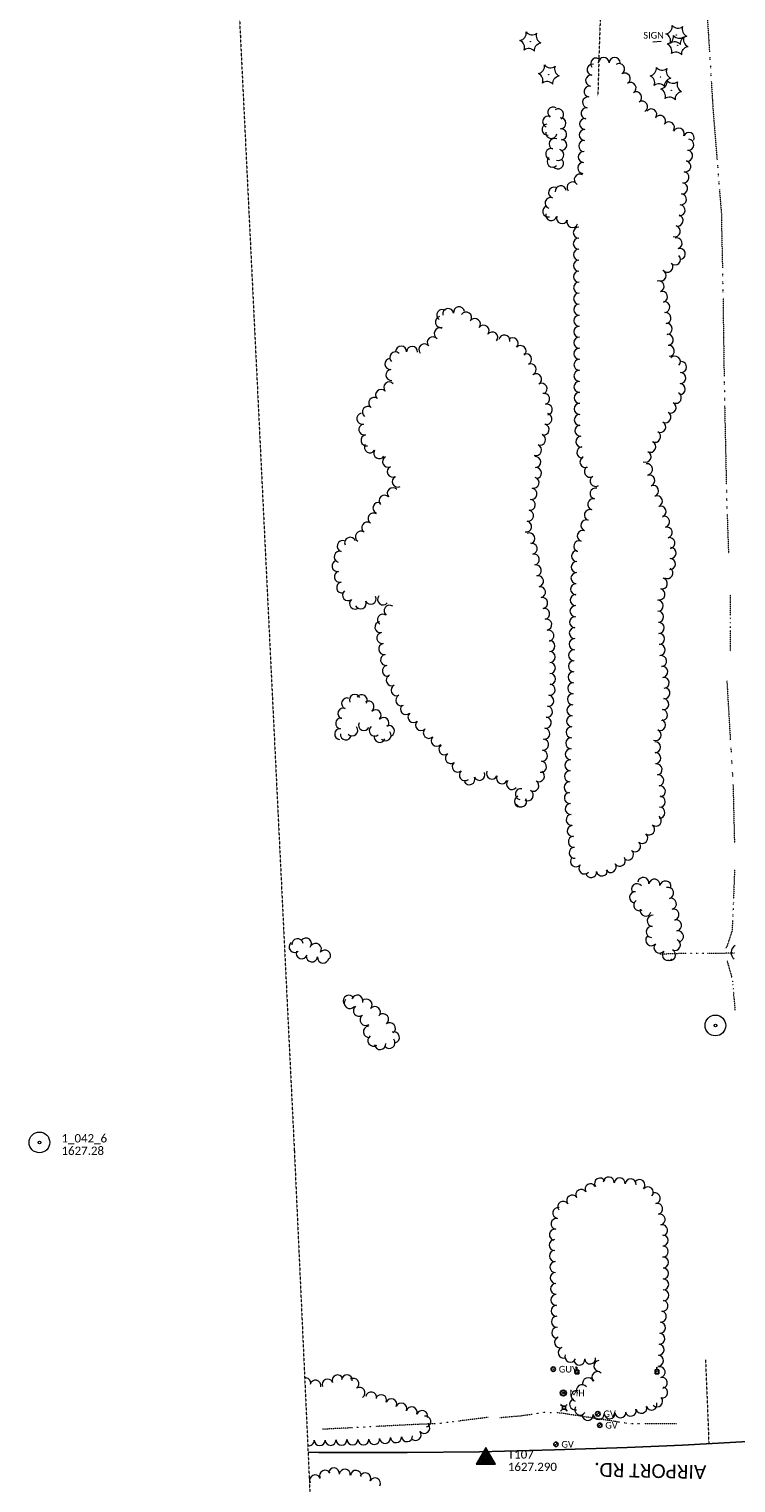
# Model space of a CAD drawing. Extents: x 386237 to 390135, y 96958 to 113752.
# Tile 104 of 116: x 387679 to 388192, y 110631 to 111684. Entities that reach past the tile are written whole.
import ezdxf
from ezdxf.enums import TextEntityAlignment as Align
from ezdxf.lldxf.tags import DXFTag

# ---------------------------------------------------------------- set-up
doc = ezdxf.new("R2010")
doc.units = 0
doc.header["$MEASUREMENT"] = 0
doc.linetypes.add('Wisdot3', pattern=[0.1875, 0.125, -0.0625])
doc.linetypes.add('Wisdot6', pattern=[0.375, 0.125, -0.0625, 0.03125, -0.0625, 0.03125, -0.0625])
for name, color, linetype, lineweight in [('E_DRN', 41, 'Continuous', 18), ('E_DWY', 51, 'Wisdot3', 18), ('E_LAND_Vegetation', 81, 'Continuous', 18), ('E_MAP_Control', 131, 'Continuous', 18), ('E_MAP_Limits', 81, 'Wisdot3', 18), ('E_MAP_PassPoints', 41, 'Continuous', 18), ('E_RDWY', 21, 'Continuous', 25), ('E_RDWY_Name', 21, 'Continuous', 18), ('E_SGN', 21, 'Continuous', 18), ('E_UTL_AG_Bold', 31, 'Continuous', 25), ('E_UTL_EGuyWire', 201, 'Continuous', 25), ('E_UTL_EPowerPole', 231, 'Eelec', 25), ('E_UTL_G', 51, 'Continuous', 25), ('E_UTL_MH', 31, 'Continuous', 18), ('E_WTR', 131, 'Wisdot6', 18)]:
    doc.layers.add(name, color=color, linetype=linetype, lineweight=lineweight)
doc.styles.add('CalibriLight', font='calibril.ttf')
tags = doc.linetypes.add('Eelec', pattern='A,0.275,-0.05,["E",CalibriLight,S=0.07,R=0,X=-0.025,Y=-0.035],-0.05,0.875', length=1.25).pattern_tags.tags
tags[6] = DXFTag(74, 10)

# ---------------------------------------------------------------- blocks, each defined once
blk = doc.blocks.new('TP')
at = {"color": 0, "linetype": 'ByBlock', "lineweight": -2, "transparency": 16777216, "flags": 128}
for points in [[(6.9, -4.1), (0, 7.9), (-7.1, -4.1)], [(5.8, -3.4), (0, 6.6), (-6, -3.4)], [(4.8, -2.8), (0, 5.5), (-4.8, -2.8)], [(3.7, -2.1), (0, 4.2), (-3.7, -2.1)], [(2.6, -1.5), (0, 3), (-2.6, -1.5)], [(1.5, -0.9), (0, 1.7), (-1.5, -0.9)], [(0.4, -0.2), (0, 0.4), (-0.4, -0.2)]]:
    blk.add_lwpolyline(points, close=True, dxfattribs=at)
blk = doc.blocks.new('PP')
at = {"layer": 'E_MAP_PassPoints', "lineweight": 0}
for radius in [7.5, 0.96]:
    blk.add_circle((0, 0), radius, dxfattribs=at)
blk = doc.blocks.new('CULV')
at = {"color": 0, "linetype": 'ByBlock', "lineweight": -2, "transparency": 16777216}
blk.add_arc((0, 12.3), 12.3, 216.8699, 323.1301, dxfattribs=at)
blk = doc.blocks.new('GUY')
at = {"color": 0, "linetype": 'ByBlock', "lineweight": -2, "transparency": 16777216}
for radius in [4, 0.5]:
    blk.add_circle((0, 0), radius, dxfattribs=at)
at = {"color": 0, "linetype": 'ByBlock', "lineweight": -2, "transparency": 16777216, "style": 'CalibriLight'}
blk.add_text('GUY', height=12, dxfattribs=at).set_placement((10, 0), align=Align.MIDDLE_LEFT)
blk = doc.blocks.new('GV')
at = {"color": 0, "linetype": 'ByBlock', "lineweight": -2, "transparency": 16777216}
blk.add_line((-2.8, -2.8), (2.8, 2.8), dxfattribs=at)
blk.add_circle((0, 0), 4, dxfattribs=at)
at = {"color": 0, "linetype": 'ByBlock', "lineweight": -2, "transparency": 16777216, "style": 'CalibriLight'}
blk.add_text('GV', height=12, dxfattribs=at).set_placement((10, 0), align=Align.MIDDLE_LEFT)
blk = doc.blocks.new('MH')
at = {"color": 0, "linetype": 'ByBlock', "lineweight": -2, "transparency": 16777216}
for radius in [5, 4, 1.5]:
    blk.add_circle((0, 0), radius, dxfattribs=at)
at = {"color": 0, "linetype": 'ByBlock', "lineweight": -2, "transparency": 16777216, "style": 'CalibriLight'}
blk.add_text('MH', height=10.8, dxfattribs=at).set_placement((10, 0), align=Align.MIDDLE_LEFT)
blk = doc.blocks.new('PED')
at = {"color": 0, "linetype": 'ByBlock', "lineweight": -2, "transparency": 16777216}
for p, q in [((-2.5, 2.5), (-5.3, 5.3)), ((2.5, 2.5), (5.3, 5.3)), ((-2.5, -2.5), (-5.3, -5.3)), ((2.5, -2.5), (5.3, -5.3))]:
    blk.add_line(p, q, dxfattribs=at)
at = {"color": 0, "linetype": 'ByBlock', "lineweight": -2, "transparency": 16777216, "flags": 128}
blk.add_lwpolyline([(-2.5, -2.5), (2.5, -2.5), (2.5, 2.5), (-2.5, 2.5)], close=True, dxfattribs=at)
blk = doc.blocks.new('CTRE')
at = {"color": 0, "linetype": 'ByBlock', "lineweight": -2, "transparency": 16777216}
blk.add_circle((0, 0), 0.223, dxfattribs=at)
for centre, start, end in [((-12, 9), 280.2067, 5.9716), ((-13.8, -5.9), 340.2113, 65.9762), ((1.8, 14.9), 220.2113, 305.9762), ((13.8, 5.9), 160.2113, 245.9762), ((-1.8, -14.9), 40.2113, 125.9762)]:
    blk.add_arc(centre, 7.87, start, end, dxfattribs=at)
at = {"color": 0, "linetype": 'ByBlock', "lineweight": -2, "transparency": 16777216, "extrusion": (0, 0, -1)}
blk.add_arc((-12, -9), 7.87, 354.0728, 79.7489, dxfattribs=at)
blk = doc.blocks.new('PPOL')
at = {"color": 0, "linetype": 'ByBlock', "lineweight": -2, "transparency": 16777216}
blk.add_line((-0.1, 4.5), (-0.1, 11.6), dxfattribs=at)
at = {"color": 0, "linetype": 'ByBlock', "lineweight": -2, "transparency": 16777216, "flags": 128}
blk.add_lwpolyline([(-4.6, -4.5), (4.4, -4.5), (4.4, 4.5), (-4.6, 4.5)], close=True, dxfattribs=at)
at = {"color": 0, "linetype": 'ByBlock', "lineweight": -2, "transparency": 16777216}
blk.add_circle((0, 0), 0.582, dxfattribs=at)
blk = doc.blocks.new('SIGN')
at = {"color": 0, "linetype": 'ByBlock', "lineweight": -2, "transparency": 16777216, "style": 'CalibriLight'}
blk.add_text('SIGN', height=12, dxfattribs=at).set_placement((0, 0), align=Align.MIDDLE_CENTER)

msp = doc.modelspace()

# ---------------------------------------------------------------- linework, layer by layer
at = {"layer": 'E_DWY', "flags": 128}
for points in [[(388094.3, 111717.8), (388092.5, 111669.2), (388091.6, 111635.5)], [(388169.6, 110720.7), (388171.6, 110672.3), (388172, 110659.8)]]:
    msp.add_lwpolyline(points, dxfattribs=at)
at = {"layer": 'E_LAND_Vegetation'}
for centre, radius, start, end in [((388095.8, 111659.7), 3.99, 359.9711, 179.9557), ((388103.8, 111659.7), 3.99, 359.9711, 179.9557), ((388087.8, 111654.8), 3.99, 82.1643, 262.1489), ((388090.4, 111659.2), 3.99, 39.2727, 219.2574), ((388107, 111655.2), 3.99, 301.3782, 121.3629), ((388085.6, 111639), 3.99, 82.1643, 262.1489), ((388086.7, 111646.9), 3.99, 82.1643, 262.1489), ((388111.1, 111648.4), 3.99, 301.3782, 121.3629), ((388115.3, 111641.6), 3.99, 301.3782, 121.3629), ((388084.5, 111631.1), 3.99, 82.1643, 262.1489), ((388119.4, 111634.8), 3.99, 301.3782, 121.3629), ((388123.6, 111628), 3.99, 301.3782, 121.3629), ((388059.3, 111623.8), 4.01, 56.846, 236.8307), ((388062.8, 111622.4), 4.01, 303.3066, 123.2913), ((388083.4, 111623.2), 3.99, 82.1643, 262.1489), ((388130.3, 111622.4), 3.99, 323.6817, 143.6664), ((388136.7, 111617.7), 3.99, 323.6817, 143.6664), ((388055.1, 111611.4), 4.01, 98.0989, 278.0836), ((388055.6, 111617.1), 4.01, 67.1555, 247.1402), ((388064.5, 111616), 4.01, 271.7737, 91.7583), ((388065, 111607.9), 4.01, 275.2555, 95.2402), ((388082.1, 111607.5), 3.99, 87.5146, 267.4993), ((388082.4, 111615.5), 3.99, 87.5146, 267.4993), ((388143.1, 111613), 3.99, 323.6817, 143.6664), ((388150.2, 111608.5), 3.99, 335.9852, 155.9699), ((388057.9, 111609), 4.01, 171.5233, 351.508), ((388060.3, 111601), 4.01, 65.3293, 245.3139), ((388065.1, 111600.3), 4.01, 264.5238, 84.5085), ((388081.7, 111599.5), 3.99, 87.5146, 267.4993), ((388157.5, 111605.3), 3.99, 335.9852, 155.9699), ((388157.1, 111600.4), 3.99, 264.4309, 84.4156), ((388057.8, 111593.7), 4.01, 73.0014, 252.9861), ((388058.8, 111588.2), 4.01, 133.5146, 313.4993), ((388062.9, 111593.1), 4.01, 252.6852, 72.6699), ((388081.4, 111591.6), 3.99, 87.5146, 267.4993), ((388156.3, 111592.4), 3.99, 264.4309, 84.4156), ((388062.7, 111586.9), 4.01, 215.8067, 35.7914), ((388078.5, 111575.2), 3.99, 59.7231, 239.7078), ((388081, 111583.6), 3.99, 87.5146, 267.4993), ((388153.6, 111576.8), 3.99, 263.5058, 83.4905), ((388155, 111584.8), 3.99, 257.2932, 77.2779), ((388059.9, 111565.7), 3.99, 71.6249, 251.6096), ((388064.7, 111566.8), 3.99, 6.3618, 186.3465), ((388073.2, 111569.5), 3.99, 38.0761, 218.0608), ((388152.7, 111568.8), 3.99, 263.5058, 83.4905), ((388057.3, 111558.2), 3.99, 71.6249, 251.6096), ((388151.8, 111560.9), 3.99, 263.5058, 83.4905), ((388055.6, 111552.2), 3.99, 104.1091, 284.0938), ((388057.8, 111549.5), 3.99, 165.9971, 345.9818), ((388065.7, 111547.3), 3.99, 159.274, 339.2587), ((388149.4, 111545.5), 3.99, 255.0014, 74.9861), ((388150.9, 111553), 3.99, 263.5058, 83.4905), ((388073.2, 111544.5), 3.99, 159.274, 339.2587), ((388077.8, 111536.8), 3.99, 90.2995, 270.2842), ((388147.3, 111537.8), 3.99, 255.0014, 74.9861), ((388077.8, 111528.8), 3.99, 90.2995, 270.2842), ((388148.7, 111529), 3.99, 287.2591, 107.2438), ((388077.9, 111520.9), 3.99, 90.2995, 270.2842), ((388077.9, 111512.9), 3.99, 90.2995, 270.2842), ((388147.5, 111517.4), 3.99, 224.7277, 44.7124), ((388151, 111521.4), 3.99, 287.2591, 107.2438), ((388077.9, 111504.9), 3.99, 90.2995, 270.2842), ((388137.1, 111505.8), 3.99, 247.2625, 67.2472), ((388142, 111512.1), 3.99, 217.0593, 37.044), ((388078, 111496.9), 3.99, 90.2995, 270.2842), ((388135.7, 111497.9), 3.99, 287.4322, 107.4169), ((388078, 111489), 3.99, 90.2995, 270.2842), ((388078.1, 111481), 3.99, 90.2995, 270.2842), ((388138.1, 111490.3), 3.99, 287.4322, 107.4169), ((388139.8, 111482.9), 3.99, 276.148, 96.1327), ((387977.8, 111472.1), 4, 104.674, 284.6587), ((387978.9, 111477.1), 4, 53.3414, 233.3261), ((387983.1, 111477.8), 4, 9.5739, 189.5586), ((387991, 111479.1), 4, 9.5739, 189.5586), ((387996.1, 111475.3), 4, 324.695, 144.6797), ((388002.5, 111470.6), 4, 321.9097, 141.8944), ((388078.1, 111473), 3.99, 90.2995, 270.2842), ((388140.6, 111475), 3.99, 276.148, 96.1327), ((387977, 111463.8), 4, 64.0369, 244.0215), ((388008.8, 111465.7), 4, 321.9097, 141.8944), ((388015.1, 111460.8), 4, 321.9097, 141.8944), ((388078.1, 111465), 3.99, 90.2995, 270.2842), ((388141.5, 111467.1), 3.99, 275.6167, 95.6014), ((387949, 111450.6), 4, 358.6761, 178.6607), ((387957, 111450.4), 4, 358.6761, 178.6607), ((387965.9, 111452.2), 4, 40.1883, 220.173), ((387972, 111457.4), 4, 40.1883, 220.173), ((388023.8, 111458.7), 4, 349.9211, 169.9058), ((388029.9, 111456.6), 4, 314.9457, 134.9304), ((388035.6, 111451), 4, 314.9457, 134.9304), ((388078.2, 111457.1), 3.99, 90.2995, 270.2842), ((388078.2, 111449.1), 3.99, 90.2995, 270.2842), ((388142.3, 111459.2), 3.99, 275.6167, 95.6014), ((388143, 111451.2), 3.99, 275.6167, 95.6014), ((387941.3, 111441.7), 4, 95.3412, 275.3259), ((387944.8, 111446.4), 4, 47.6639, 227.6485), ((388039.6, 111445.1), 4, 294.2722, 114.2569), ((388078.3, 111441.1), 3.99, 90.2995, 270.2842), ((388147.4, 111443.4), 3.99, 318.7188, 138.7035), ((388151.9, 111439.5), 3.99, 267.0281, 87.0128), ((387942, 111433.7), 4, 95.3412, 275.3259), ((388042.9, 111437.8), 4, 294.2722, 114.2569), ((388046.9, 111430.6), 4, 299.702, 119.6867), ((388078.3, 111433.1), 3.99, 90.2995, 270.2842), ((388151.4, 111431.5), 3.99, 267.0281, 87.0128), ((387934.5, 111419.3), 4, 42.2989, 222.2836), ((387940.4, 111424.7), 4, 42.2989, 222.2836), ((388050.8, 111423.7), 4, 299.702, 119.6867), ((388078.3, 111425.1), 3.99, 90.2995, 270.2842), ((388151, 111423.5), 3.99, 267.0281, 87.0128), ((387924.9, 111407), 4, 53.716, 233.7006), ((387929.6, 111413.5), 4, 53.716, 233.7006), ((388052.6, 111416.4), 4, 283.8774, 103.8621), ((388054.5, 111408.7), 4, 283.8774, 103.8621), ((388078.4, 111417.2), 3.99, 90.2995, 270.2842), ((388078.4, 111409.2), 3.99, 90.2995, 270.2842), ((388144.3, 111410.1), 3.99, 242.2595, 62.2441), ((388148.1, 111417.2), 3.99, 242.2595, 62.2441), ((387920.9, 111402.1), 4, 100.5868, 280.5715), ((388054.3, 111401.9), 4, 255.2841, 75.2688), ((388078.5, 111401.2), 3.99, 90.2995, 270.2842), ((388140.6, 111403.1), 3.99, 241.9854, 61.97), ((387922.4, 111394.2), 4, 100.5868, 280.5715), ((387923.9, 111386.4), 4, 100.5868, 280.5715), ((388049.7, 111386.9), 4, 249.0523, 69.037), ((388052.3, 111394.2), 4, 255.2841, 75.2688), ((388078.9, 111393.5), 3.99, 95.4452, 275.4299), ((388133.1, 111389), 3.99, 241.9854, 61.97), ((388136.9, 111396.1), 3.99, 241.9854, 61.97), ((387926.4, 111381.3), 4, 148.4636, 328.4483), ((387933.2, 111377.1), 4, 148.4636, 328.4483), ((388046.8, 111379.4), 4, 249.0523, 69.037), ((388079.6, 111385.5), 3.99, 95.4452, 275.4299), ((388080.4, 111377.6), 3.99, 95.4452, 275.4299), ((388129.6, 111381.7), 3.99, 244.666, 64.6507), ((387939.5, 111370.9), 4, 116.1779, 296.1626), ((388046.2, 111370.7), 4, 274.1379, 94.1226), ((388082.6, 111370.7), 3.99, 112.8142, 292.7988), ((388126.2, 111374.5), 3.99, 244.666, 64.6507), ((388127.3, 111365.4), 3.99, 280.0117, 99.9964), ((387943, 111363.7), 4, 116.1779, 296.1626), ((387946.6, 111356.5), 4, 116.1779, 296.1626), ((388045.1, 111355.7), 4, 253.3984, 73.3831), ((388046.8, 111362.7), 4, 274.1379, 94.1226), ((388085.8, 111363.7), 3.99, 122.2829, 302.2675), ((388090, 111357), 3.99, 122.2829, 302.2675), ((388128.9, 111357.3), 3.99, 290.0614, 110.046), ((387943, 111348.1), 4, 42.2718, 222.2565), ((388043.5, 111347.6), 4, 261.8507, 81.8354), ((388090, 111347.9), 3.99, 76.725, 256.7096), ((388131.6, 111349.8), 3.99, 290.0614, 110.046), ((387932.6, 111337.4), 4, 68.1589, 248.1436), ((387937, 111342.7), 4, 42.2718, 222.2565), ((388042.3, 111339.7), 4, 261.8507, 81.8354), ((388088.2, 111340.1), 3.99, 76.725, 256.7096), ((388134.4, 111342.3), 3.99, 290.0614, 110.046), ((388137.1, 111334.8), 3.99, 290.0614, 110.046), ((387924.5, 111323.2), 4, 55.3614, 235.3461), ((387929, 111329.8), 4, 55.3614, 235.3461), ((388039.6, 111324), 4, 259.8677, 79.8524), ((388041, 111331.8), 4, 259.8677, 79.8524), ((388083.3, 111324.8), 3.99, 71.1134, 251.0981), ((388085.8, 111332.3), 3.99, 71.1134, 251.0981), ((388139.6, 111327.5), 3.99, 283.741, 103.7257), ((387912.1, 111312.2), 4, 22.0023, 201.987), ((387919.9, 111316.6), 4, 55.3614, 235.3461), ((388041.9, 111315.3), 4, 292.1523, 112.1369), ((388080.7, 111317.2), 3.99, 71.1134, 251.0981), ((388141.5, 111319.7), 3.99, 283.741, 103.7257), ((387904.5, 111302.1), 4, 74.0366, 254.0212), ((387906.7, 111309.8), 4, 74.0366, 254.0212), ((388043.6, 111307.9), 4, 282.4219, 102.4065), ((388076.5, 111302.6), 3.99, 88.3586, 268.3432), ((388078.1, 111309.7), 3.99, 71.1134, 251.0981), ((388143.4, 111312), 3.99, 283.741, 103.7257), ((388144.3, 111304.8), 3.99, 266.2895, 86.2742), ((387902.9, 111295.4), 4, 102.25, 282.2347), ((388045.2, 111300.1), 4, 280.7825, 100.7672), ((388046.7, 111292.2), 4, 280.7825, 100.7672), ((388076.3, 111294.6), 3.99, 88.3586, 268.3432), ((388143.8, 111296.8), 3.99, 266.2895, 86.2742), ((387904.6, 111287.6), 4, 102.25, 282.2347), ((388048.2, 111284.4), 4, 280.7825, 100.7672), ((388076.1, 111286.6), 3.99, 88.3586, 268.3432), ((388138, 111282.7), 3.99, 257.6581, 77.6428), ((388142, 111290.3), 3.99, 238.4705, 58.4552), ((387906.3, 111279.8), 4, 102.25, 282.2347), ((387910.5, 111274.3), 4, 130.2351, 310.2198), ((388049.7, 111276.5), 4, 280.7825, 100.7672), ((388075.6, 111270.7), 3.99, 88.3586, 268.3432), ((388075.8, 111278.6), 3.99, 88.3586, 268.3432), ((388136.3, 111274.9), 3.99, 257.6581, 77.6428), ((387915.7, 111268.2), 4, 130.2351, 310.2198), ((387919.7, 111268.3), 4, 204.7044, 24.689), ((387926.9, 111271.7), 4, 204.7044, 24.689), ((387935.9, 111271.2), 4, 140.0711, 320.0558), ((387940.6, 111263), 4, 53.5646, 233.5493), ((388051.2, 111268.6), 4, 280.7825, 100.7672), ((388052.7, 111260.8), 4, 280.7825, 100.7672), ((388075.4, 111262.7), 3.99, 88.3586, 268.3432), ((388135, 111266.6), 3.99, 272.5807, 92.5653), ((387934, 111251.1), 4, 99.7538, 279.7385), ((387935.9, 111256.5), 4, 53.5646, 233.5493), ((388054.2, 111252.9), 4, 280.7825, 100.7672), ((388075.1, 111254.7), 3.99, 88.3586, 268.3432), ((388135.3, 111258.6), 3.99, 272.5807, 92.5653), ((388135.7, 111250.6), 3.99, 272.5807, 92.5653), ((387935.4, 111243.2), 4, 99.7538, 279.7385), ((388055.7, 111245), 4, 280.7825, 100.7672), ((388074.7, 111238.8), 3.99, 88.3586, 268.3432), ((388074.9, 111246.8), 3.99, 88.3586, 268.3432), ((388136, 111242.6), 3.99, 272.5807, 92.5653), ((387936.7, 111235.3), 4, 99.7538, 279.7385), ((388056.5, 111237.5), 4, 270.9337, 90.9184), ((388056.7, 111229.5), 4, 270.9337, 90.9184), ((388074.4, 111230.8), 3.99, 88.3586, 268.3432), ((388136.4, 111234.7), 3.99, 272.5807, 92.5653), ((387938.1, 111227.4), 4, 99.7538, 279.7385), ((387939.4, 111219.5), 4, 99.7538, 279.7385), ((388056.8, 111221.5), 4, 270.9337, 90.9184), ((388074.2, 111222.8), 3.99, 88.3586, 268.3432), ((388137.4, 111226.6), 3.99, 276.8741, 96.8588), ((388138.3, 111218.7), 3.99, 276.8741, 96.8588), ((387942.2, 111212.7), 4, 115.479, 295.4637), ((388056.9, 111213.5), 4, 270.9337, 90.9184), ((388073.8, 111206.9), 3.99, 88.3586, 268.3432), ((388074, 111214.9), 3.99, 88.3586, 268.3432), ((388139.3, 111210.8), 3.99, 276.8741, 96.8588), ((387915.5, 111198.5), 3.93, 25.0002, 204.9849), ((387920.5, 111198.3), 3.93, 327.6325, 147.6172), ((387945.7, 111205.5), 4, 115.479, 295.4637), ((387949.1, 111198.2), 4, 115.479, 295.4637), ((388055.7, 111197.8), 4, 263.2279, 83.2126), ((388056.6, 111205.8), 4, 263.2279, 83.2126), ((388073.5, 111198.9), 3.99, 87.8511, 267.8358), ((388139.9, 111203.3), 3.99, 263.5148, 83.4995), ((387907.1, 111188.6), 3.93, 69.4403, 249.425), ((387909.8, 111195.9), 3.93, 69.4403, 249.425), ((387925.5, 111193.7), 3.93, 303.7886, 123.7732), ((387930.6, 111187.3), 3.93, 313.2234, 133.2081), ((387952.5, 111191.8), 4, 133.8065, 313.7912), ((388054.7, 111189.9), 4, 263.2279, 83.2126), ((388073.2, 111190.9), 3.99, 87.8511, 267.8358), ((388138.1, 111187.5), 3.99, 263.5148, 83.4995), ((388139, 111195.4), 3.99, 263.5148, 83.4995), ((387905.5, 111181.5), 3.93, 85.1906, 265.1753), ((387922.1, 111180.2), 3.93, 154.9368, 334.9214), ((387929.9, 111176.2), 3.93, 130.7174, 310.7021), ((387936.3, 111181.7), 3.93, 318.0138, 137.9985), ((387940.3, 111175.9), 3.93, 297.5952, 117.5799), ((387958, 111186), 4, 133.8065, 313.7912), ((387963.5, 111180.2), 4, 133.8065, 313.7912), ((388053.8, 111181.9), 4, 263.2279, 83.2126), ((388072.9, 111183), 3.99, 87.8511, 267.8358), ((388136.6, 111180.3), 3.99, 247.1555, 67.1402), ((387904.8, 111173.7), 3.93, 85.1906, 265.1753), ((387908.9, 111173.4), 3.93, 172.7142, 352.6989), ((387913.7, 111176.3), 3.93, 220.4859, 40.4705), ((387933.5, 111171.5), 3.93, 162.6368, 342.6215), ((387937.8, 111172.7), 3.93, 221.0452, 41.0299), ((387969.1, 111174.6), 4, 135.4109, 315.3956), ((387974.8, 111168.9), 4, 135.4109, 315.3956), ((388051.9, 111166), 4, 264.1309, 84.1156), ((388052.8, 111174), 4, 263.2279, 83.2126), ((388072.3, 111167), 3.99, 87.8511, 267.8358), ((388072.6, 111175), 3.99, 87.8511, 267.8358), ((388133.5, 111173), 3.99, 247.1555, 67.1402), ((387980.4, 111162.7), 4, 126.2633, 306.248), ((387985.1, 111156.3), 4, 126.2633, 306.248), ((388051.1, 111158), 4, 264.1309, 84.1156), ((388072, 111159.1), 3.99, 87.8511, 267.8358), ((388133, 111164.2), 3.99, 271.0809, 91.0656), ((388133.2, 111156.3), 3.99, 271.0809, 91.0656), ((387990, 111150.1), 4, 129.8435, 309.8281), ((388050.3, 111150), 4, 264.1309, 84.1156), ((388071.7, 111151.1), 3.99, 87.8511, 267.8358), ((388134.2, 111148.1), 3.99, 278.6882, 98.6729), ((387995.2, 111144), 4, 129.8435, 309.8281), ((387998.5, 111141), 4, 203.4543, 23.439), ((388005.8, 111144.2), 4, 203.4543, 23.439), ((388014.8, 111145.1), 4, 154.8569, 334.8415), ((388022.1, 111141.7), 4, 154.8569, 334.8415), ((388029.4, 111137.5), 4, 140.0711, 320.0558), ((388044.8, 111136.3), 4, 239.8677, 59.8523), ((388048.9, 111143.2), 4, 239.8677, 59.8523), ((388071.1, 111135.1), 3.99, 87.8511, 267.8358), ((388071.4, 111143.1), 3.99, 87.8511, 267.8358), ((388135.4, 111140.2), 3.99, 278.6882, 98.6729), ((388035.1, 111124.9), 4, 110.1351, 290.1198), ((388035.8, 111130.2), 4, 80.6778, 260.6625), ((388036, 111124.9), 4, 208.54, 28.5247), ((388040.8, 111129.4), 4, 239.8677, 59.8523), ((388071.3, 111127.5), 3.99, 95.239, 275.2237), ((388136.6, 111132.3), 3.99, 278.6882, 98.6729), ((388136.5, 111124.7), 3.99, 267.9733, 87.9579), ((388072, 111119.5), 3.99, 95.239, 275.2237), ((388136.2, 111116.8), 3.99, 267.9733, 87.9579), ((388072.7, 111111.6), 3.99, 95.239, 275.2237), ((388073.4, 111103.6), 3.99, 95.239, 275.2237), ((388128.7, 111104.7), 3.99, 232.5304, 52.5151), ((388133.6, 111111), 3.99, 232.5304, 52.5151), ((388074.2, 111095.7), 3.99, 95.239, 275.2237), ((388118.6, 111092.5), 3.99, 229.3874, 49.372), ((388123.8, 111098.5), 3.99, 229.3874, 49.372), ((388074.9, 111087.7), 3.99, 95.239, 275.2237), ((388113.5, 111086.4), 3.99, 229.3874, 49.372), ((388075.7, 111081.6), 3.99, 139.03, 319.0147), ((388081.8, 111076.4), 3.99, 139.03, 319.0147), ((388086.7, 111073.7), 3.99, 188.6693, 8.654), ((388094.6, 111074.9), 3.99, 188.6693, 8.654), ((388100.9, 111077.5), 3.99, 214.2171, 34.2018), ((388107.5, 111082), 3.99, 214.2171, 34.2018), ((388120, 111061.3), 4.05, 38.967, 218.9517), ((388124.6, 111065.9), 4.05, 350.6172, 170.6019), ((388132.6, 111064.6), 4.05, 350.6172, 170.6019), ((388140.6, 111063.3), 4.05, 350.6172, 170.6019), ((388118.6, 111055.5), 4.05, 85.3482, 265.3329), ((388121.6, 111049.8), 4.05, 123.3913, 303.3759), ((388142.4, 111058.6), 4.05, 285.0262, 105.0109), ((388144.5, 111050.8), 4.05, 283.7292, 103.7138), ((388126.2, 111045.9), 4.05, 164.4671, 344.4518), ((388131.4, 111038.5), 4.05, 85.3042, 265.2889), ((388146.4, 111043), 4.05, 283.7292, 103.7138), ((388130.7, 111030.5), 4.05, 85.3042, 265.2889), ((388148.2, 111035.2), 4.05, 280.236, 100.2207), ((387871.9, 111019.6), 4.08, 129.7465, 309.7312), ((387873.9, 111021.5), 4.08, 7.2412, 187.2259), ((387880, 111021.9), 4.08, 321.1324, 141.1171), ((387887.2, 111018.1), 4.08, 323.7601, 143.7448), ((388130.3, 111024.5), 4.05, 138.0881, 318.0727), ((388136.3, 111019.1), 4.05, 138.0881, 318.0727), ((388147.4, 111021.1), 4.05, 244.1902, 64.1749), ((388149.6, 111027.2), 4.05, 280.236, 100.2207), ((387877, 111015.1), 4.08, 160.2459, 340.2305), ((387884.3, 111012.8), 4.08, 173.2517, 353.2363), ((387892.5, 111011.9), 4.08, 173.2517, 353.2363), ((387893.8, 111013.3), 4.08, 323.7601, 143.7448), ((388142.4, 111013.7), 4.05, 138.0881, 318.0727), ((388143.9, 111013.8), 4.05, 244.1902, 64.1749), ((387911.2, 110980.5), 4.1, 27.4024, 207.3871), ((387911.9, 110979), 4.1, 141.2091, 321.1938), ((387917.3, 110980.6), 4.1, 343.3431, 163.3278), ((387923.9, 110977.7), 4.1, 318.7193, 138.7039), ((387918.5, 110973.4), 4.1, 126.28, 306.2647), ((387923.4, 110966.8), 4.1, 126.28, 306.2647), ((387930, 110972.3), 4.1, 318.7193, 138.7039), ((387935.8, 110967.1), 4.1, 307.6845, 127.6692), ((387925.8, 110958.1), 4.1, 97.4789, 277.4636), ((387940.8, 110960.6), 4.1, 307.6845, 127.6692), ((387943.7, 110954), 4.1, 285.1959, 105.1806), ((387929, 110951.8), 4.1, 124.2302, 304.2148), ((387933.8, 110949.3), 4.1, 185.0354, 5.0201), ((387940.5, 110950.2), 4.1, 219.6807, 39.6654), ((388099.5, 110849), 3.97, 355.2907, 175.2754), ((388079.5, 110840.1), 3.97, 30.5393, 210.524), ((388086.3, 110844.2), 3.97, 30.5393, 210.524), ((388093.2, 110848.2), 3.97, 30.5393, 210.524), ((388107.4, 110848.3), 3.97, 355.2907, 175.2754), ((388115.3, 110847.7), 3.97, 355.2907, 175.2754), ((388121.8, 110847.1), 3.97, 318.6952, 138.6798), ((388127.8, 110841.9), 3.97, 318.6952, 138.6798), ((388066.5, 110831.4), 3.97, 34.7681, 214.7528), ((388073, 110835.9), 3.97, 34.7681, 214.7528), ((388132.8, 110837.6), 3.97, 283.0196, 103.0043), ((388134.6, 110829.9), 3.97, 283.0196, 103.0043), ((388061.7, 110819.1), 3.97, 80.932, 260.9167), ((388062.9, 110826.9), 3.97, 80.932, 260.9167), ((388136.4, 110822.1), 3.97, 283.0196, 103.0043), ((388060.4, 110811.2), 3.97, 80.932, 260.9167), ((388138.2, 110814.4), 3.97, 283.0196, 103.0043), ((388138.6, 110807), 3.97, 270.6722, 90.6569), ((388060.3, 110803.7), 3.97, 91.8811, 271.8658), ((388138.7, 110799), 3.97, 270.6722, 90.6569), ((388060.5, 110795.8), 3.97, 91.8811, 271.8658), ((388060.8, 110787.8), 3.97, 91.8811, 271.8658), ((388138.8, 110791.1), 3.97, 270.6722, 90.6569), ((388061.1, 110779.9), 3.97, 91.8811, 271.8658), ((388138.9, 110783.1), 3.97, 270.6722, 90.6569), ((388139, 110775.2), 3.97, 270.6722, 90.6569), ((388061.3, 110772), 3.97, 91.3689, 271.3535), ((388139.1, 110767.3), 3.97, 270.6722, 90.6569), ((388061.5, 110764), 3.97, 91.3689, 271.3535), ((388061.7, 110756.1), 3.97, 91.3689, 271.3535), ((388138.5, 110759.7), 3.97, 261.0551, 81.0398), ((388061.9, 110748.2), 3.97, 91.3689, 271.3535), ((388136.7, 110743.8), 3.97, 266.4659, 86.4505), ((388137.3, 110751.9), 3.97, 261.0551, 81.0398), ((388062.1, 110740.2), 3.97, 91.3689, 271.3535), ((388064.2, 110733.3), 3.97, 108.7819, 288.7666), ((388136.2, 110735.9), 3.97, 266.4659, 86.4505), ((388066.8, 110725.8), 3.97, 108.7819, 288.7666), ((388135.7, 110727.9), 3.97, 266.4659, 86.4505), ((388071.7, 110722.8), 3.97, 157.6395, 337.6242), ((388078.1, 110720.7), 3.97, 185.8702, 5.8549), ((388086, 110721.6), 3.97, 185.8702, 5.8549), ((388092.7, 110716.2), 3.97, 96.1249, 276.1096), ((388135.2, 110720), 3.97, 266.4659, 86.4505), ((387879.6, 110703.6), 3.96, 359.5918, 96.5707), ((387886.9, 110701.9), 3.96, 347.0163, 167.001), ((387895.7, 110702.7), 3.96, 22.6414, 202.6261), ((387903, 110705.7), 3.96, 22.6414, 202.6261), ((387909.7, 110705.8), 3.96, 354.8442, 174.8289), ((387914.4, 110703.3), 3.96, 303.8015, 123.7862), ((388084.5, 110703.6), 3.97, 20.3797, 200.3644), ((388091.3, 110708.1), 3.97, 47.6695, 227.6542), ((388136.4, 110711.7), 3.97, 281.078, 101.0627), ((388138, 110703.9), 3.97, 281.078, 101.0627), ((387918.9, 110696.7), 3.96, 303.8015, 123.7862), ((387927.3, 110693.3), 3.96, 348.6538, 168.6385), ((387934.5, 110691.4), 3.96, 337.1626, 157.1472), ((388076.3, 110694.4), 3.97, 73.3365, 253.3212), ((388080.1, 110698.7), 3.97, 34.5128, 214.4975), ((388138.3, 110696.9), 3.97, 258.4004, 78.385), ((387941.9, 110688.4), 3.96, 337.1626, 157.1472), ((387949.2, 110685.3), 3.96, 337.1626, 157.1472), ((387956.7, 110682.5), 3.96, 342.3267, 162.3114), ((388075.1, 110688.3), 3.97, 106.3729, 286.3576), ((388078.8, 110684.5), 3.97, 147.4913, 327.476), ((388115.4, 110683.8), 3.97, 194.3717, 14.3564), ((388123.1, 110685.8), 3.97, 194.3717, 14.3564), ((388130.5, 110688.2), 3.97, 198.4835, 18.4682), ((388134.6, 110690.5), 3.97, 222.8502, 42.8348), ((387964.3, 110680), 3.96, 342.3267, 162.3114), ((387966.6, 110675.9), 3.96, 280.427, 100.4117), ((388084.3, 110680.7), 3.97, 184.2437, 4.2284), ((388092.2, 110681.3), 3.97, 184.2437, 4.2284), ((388100.1, 110681.9), 3.97, 184.2437, 4.2284), ((388108, 110682.5), 3.97, 184.2437, 4.2284), ((387929.5, 110663.3), 3.96, 184.6842, 4.6689), ((387937.4, 110664), 3.96, 184.6842, 4.6689), ((387945.3, 110664.6), 3.96, 184.6842, 4.6689), ((387953.2, 110665.3), 3.96, 184.6842, 4.6689), ((387959.6, 110666.2), 3.96, 219.2828, 39.2674), ((387965.8, 110671.2), 3.96, 219.2828, 39.2674), ((387882.1, 110662.3), 3.96, 260.0331, 0.8464), ((387890, 110662.4), 3.96, 180.8618, 0.8464), ((387897.9, 110662.6), 3.96, 181.1822, 1.1668), ((387905.8, 110662.7), 3.96, 181.1822, 1.1668), ((387913.8, 110662.9), 3.96, 181.1822, 1.1668), ((387921.7, 110663), 3.96, 181.1822, 1.1668), ((387900.3, 110638.3), 4, 353.6935, 173.6782), ((387879.4, 110629.8), 4, 25.4192, 37.9968), ((387886.7, 110633.3), 4, 25.4192, 205.4039), ((387893.9, 110636.7), 4, 25.4192, 205.4039), ((387908.2, 110637.4), 4, 353.6935, 173.6782), ((387916.2, 110636.5), 4, 353.6935, 173.6782), ((387923, 110634.8), 4, 332.4551, 152.4398), ((387930.1, 110631.1), 4, 332.4551, 152.4398)]:
    msp.add_arc(centre, radius, start, end, dxfattribs=at)
at = {"layer": 'E_MAP_Limits', "lineweight": 0, "flags": 128}
for points in [[(387826.7, 111799), (387871.6, 110872.5)], [(387871.6, 110872.5), (387911.7, 109993.5)]]:
    msp.add_lwpolyline(points, dxfattribs=at)
at = {"layer": 'E_RDWY', "flags": 128}
msp.add_lwpolyline([(388219.5, 110660.4), (388218.3, 110662.7), (388200.2, 110661.5), (388152.9, 110658.7), (388112.8, 110657), (388060.1, 110655.3), (388005.9, 110653.9), (387953.5, 110653.4), (387889.4, 110653.5), (387881.6, 110653.7)], dxfattribs=at)
at = {"layer": 'E_SGN'}
msp.add_line((388137.5, 111675.2), (388131.5, 111674.8), dxfattribs=at)
at = {"layer": 'E_WTR', "flags": 128}
for points in [[(388170.7, 111696), (388172.5, 111667.7)], [(388172.7, 111663.8), (388172.8, 111661.8)], [(388173.1, 111657.9), (388173.2, 111655.9)], [(388173.4, 111652), (388173.6, 111650.1)], [(388173.8, 111646.2), (388175.2, 111623.8), (388175.7, 111617.8)], [(388175.7, 111617.8), (388178, 111589.5)], [(388178.3, 111585.6), (388178.5, 111583.6)], [(388178.8, 111579.7), (388178.9, 111577.7)], [(388179.2, 111573.8), (388179.4, 111571.9)], [(388179.7, 111568), (388181.2, 111550.1), (388181.3, 111539.6)], [(388181.3, 111539.6), (388181.9, 111511.2)], [(388181.9, 111507.3), (388182, 111505.3)], [(388182, 111501.4), (388182.1, 111499.4)], [(388182.1, 111495.5), (388182.2, 111493.6)], [(388182.3, 111489.6), (388182.3, 111486.8), (388182.7, 111461.2)], [(388182.7, 111461.2), (388183.1, 111432.8)], [(388183.2, 111428.9), (388183.2, 111426.9)], [(388183.3, 111423), (388183.3, 111421.1)], [(388183.4, 111417.1), (388183.4, 111415.2)], [(388183.4, 111411.3), (388183.5, 111410.3), (388184.1, 111382.8)], [(388184.1, 111382.8), (388184.7, 111354.4)], [(388184.8, 111350.5), (388184.9, 111348.6)], [(388184.9, 111344.6), (388185, 111342.7)], [(388185.1, 111338.8), (388185.2, 111336.8)], [(388185.3, 111332.9), (388186.3, 111304.5)], [(388187.4, 111274.6), (388187.5, 111259.8)], [(388187.5, 111257.8), (388187.5, 111256.8)], [(388187.5, 111254.7), (388187.5, 111253.7)], [(388187.5, 111251.7), (388187.5, 111250.6)], [(388187.6, 111248.6), (388187.6, 111233.8)], [(388185.1, 111212.2), (388187.6, 111169.6)], [(388188, 111163.7), (388188.2, 111160.7)], [(388188.5, 111154.9), (388188.7, 111151.9)], [(388189, 111146.1), (388189.2, 111143.1)], [(388189.5, 111137.3), (388189.6, 111136.3), (388190.6, 111094.6)], [(388190.7, 111075.7), (388189.9, 111054.6)], [(388189.4, 111043), (388189.3, 111041.5)], [(388189.6, 111047.3), (388189.5, 111045.9)], [(388189.8, 111051.7), (388189.7, 111050.2)], [(388189.2, 111038.6), (388188.9, 111031.4), (388185.3, 111020.4), (388184.3, 111018.4)], [(388156.1, 111014.7), (388149.5, 111014.7), (388136.5, 111014.3)], [(388160.2, 111014.8), (388158.8, 111014.7)], [(388164.3, 111014.8), (388162.9, 111014.8)], [(388168.3, 111014.8), (388167, 111014.8)], [(388190.6, 111015), (388171, 111014.8)], [(388185.2, 111009.5), (388188.8, 110997.1)], [(388189.1, 110995.3), (388189.2, 110994.4)], [(388189.4, 110992.6), (388189.4, 110991.7)], [(388189.6, 110989.8), (388189.7, 110988.9)], [(388189.8, 110987.1), (388191, 110973.9)], [(387974, 110674.3), (387964.2, 110674), (387952.2, 110673.4)], [(387978.5, 110674.7), (387977, 110674.5)], [(387983, 110675.2), (387981.5, 110675)], [(387987.5, 110675.8), (387986, 110675.6)], [(388012.1, 110678.9), (387990.4, 110676.2)], [(388043.9, 110681.1), (388035.7, 110679.9), (388020.6, 110678.6)], [(388048.7, 110681.8), (388047.1, 110681.6)], [(388053.5, 110682.4), (388052.8, 110682.5), (388051.9, 110682.3)], [(388058.3, 110682.3), (388056.7, 110682.3)], [(388084.6, 110679), (388064.9, 110682), (388061.5, 110682.2)], [(388107.6, 110675.4), (388084.6, 110679)], [(388112.3, 110674.6), (388110.7, 110674.9)], [(388117.1, 110674.2), (388115.5, 110674.2)], [(388122, 110674.2), (388120.4, 110674.2)], [(388148.6, 110674.3), (388125.2, 110674.2)], [(387913.9, 110671.4), (387892.1, 110670.3)], [(387918.4, 110671.7), (387916.9, 110671.6)], [(387922.9, 110671.9), (387921.4, 110671.8)], [(387927.4, 110672.1), (387925.9, 110672.1)], [(387952.2, 110673.4), (387930.4, 110672.3)]]:
    msp.add_lwpolyline(points, dxfattribs=at)

# ---------------------------------------------------------------- block references
at = {"layer": 'E_DRN', "xscale": 0.4999999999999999, "yscale": 0.4999999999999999, "zscale": 0.4999999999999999, "rotation": 265.9424381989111}
msp.add_blockref('CULV', (388188.2, 111015.8), dxfattribs=at)
at = {"layer": 'E_LAND_Vegetation', "xscale": 0.7108526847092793, "yscale": 0.7108526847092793, "zscale": 0.7108526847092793}
for p in [(388148.5, 111679.9), (388042.7, 111675.1), (388149.4, 111672.5), (388056, 111651.2), (388137, 111649.5), (388144.8, 111639.9)]:
    msp.add_blockref('CTRE', p, dxfattribs=at)
at = {"layer": 'E_MAP_Control', "lineweight": 0}
msp.add_blockref('TP', (388010.4, 110649.1), dxfattribs=at)
msp.add_blockref('TP', (388010.4, 110649.1), dxfattribs=at)
at = {"layer": 'E_MAP_PassPoints', "lineweight": 0}
for p in [(388176.8, 110962.7), (388176.8, 110962.7), (387686.9, 110878), (387686.9, 110878)]:
    msp.add_blockref('PP', p, dxfattribs=at)
at = {"layer": 'E_SGN', "xscale": 0.3999999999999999, "yscale": 0.3999999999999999, "zscale": 0.3999999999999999}
msp.add_blockref('SIGN', (388132, 111679.7), dxfattribs=at)
at = {"layer": 'E_UTL_AG_Bold', "xscale": 0.4503659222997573, "yscale": 0.4503659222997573, "zscale": 0.4503659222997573}
msp.add_blockref('PED', (388067, 110685.9), dxfattribs=at)
at = {"layer": 'E_UTL_EGuyWire', "xscale": 0.3999999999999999, "yscale": 0.3999999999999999, "zscale": 0.3999999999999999}
msp.add_blockref('GUY', (388059.3, 110713.8), dxfattribs=at)
at = {"layer": 'E_UTL_EPowerPole', "xscale": 0.2981736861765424, "yscale": 0.2981736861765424, "zscale": 0.2981736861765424}
for p in [(388076.5, 110711.7), (388134.4, 110711.9)]:
    msp.add_blockref('PPOL', p, dxfattribs=at)
at = {"layer": 'E_UTL_G', "xscale": 0.3999999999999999, "yscale": 0.3999999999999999, "zscale": 0.3999999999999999}
for p in [(388091.6, 110681.5), (388093, 110673.2), (388061.2, 110659.4)]:
    msp.add_blockref('GV', p, dxfattribs=at)
at = {"layer": 'E_UTL_MH', "xscale": 0.4444444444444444, "yscale": 0.4444444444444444, "zscale": 0.4444444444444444}
msp.add_blockref('MH', (388066.6, 110696.6), dxfattribs=at)

# ---------------------------------------------------------------- texts
at = {"layer": 'E_MAP_Control', "lineweight": 0, "style": 'CalibriLight'}
for s, p in [('T107', (388026.4, 110649.1)), ('T107', (388026.4, 110649.1)), ('1627.290', (388026.4, 110640.1)), ('1627.290', (388026.4, 110640.1))]:
    msp.add_text(s, height=6, dxfattribs=at).set_placement(p)
at = {"layer": 'E_MAP_PassPoints', "lineweight": 0, "style": 'CalibriLight'}
for s, p in [('1_042_6', (387702.9, 110878)), ('1_042_6', (387702.9, 110878)), ('1627.28', (387702.9, 110869)), ('1627.28', (387702.9, 110869))]:
    msp.add_text(s, height=6, dxfattribs=at).set_placement(p)
at = {"layer": 'E_RDWY_Name', "style": 'CalibriLight'}
msp.add_text('AIRPORT RD.', height=10, rotation=178.6954, dxfattribs=at).set_placement((388170.3, 110644.2))

doc.saveas('drawing.dxf')
